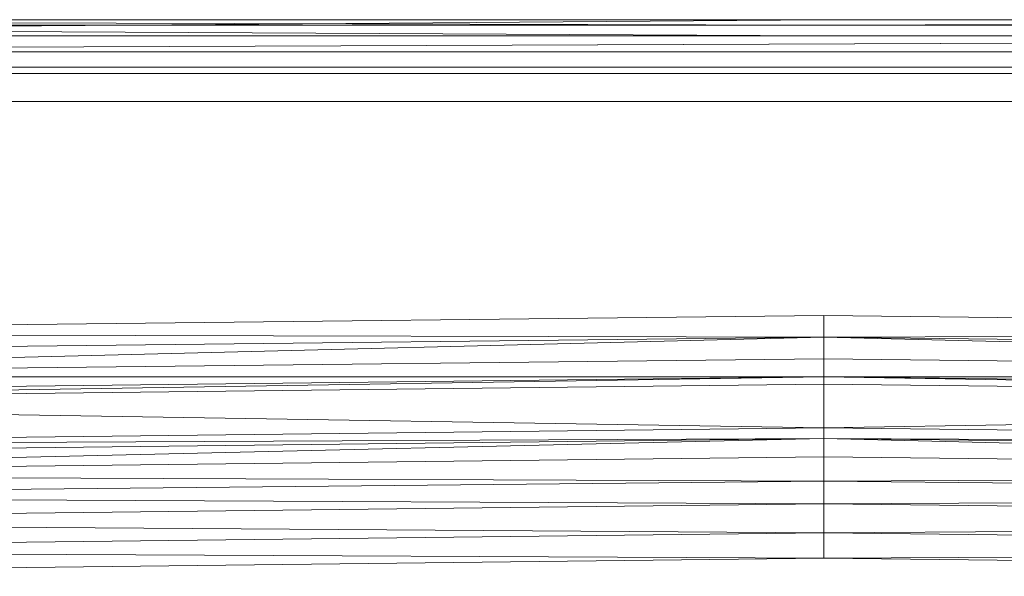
# Model space of a CAD drawing. Header units: metres. Extents: x 391.1 to 427.5, y 12.7 to 28.4.
# Tile 62 of 222: x 409.714 to 409.897, y 14.877 to 14.981. Entities that reach past the tile are written whole.
import ezdxf

# ---------------------------------------------------------------- set-up
doc = ezdxf.new("R2010")
doc.units = ezdxf.units.M
doc.layers.add('02_MOBILIARIO', color=7, linetype='Continuous', lineweight=18)
doc.layers.add('Mobiliario', color=7, linetype='Continuous', lineweight=18)

# ---------------------------------------------------------------- blocks, each defined once
blk = doc.blocks.new('Family - Plats de dutxa PS-1-153666-01_ENLLUMENAT_PS1')
at = {"layer": '02_MOBILIARIO', "color": 253, "true_color": 0xaaaaaa}
for p, q in [((0.81, 0.80026), (0.01, 0.80026)), ((0.81, 0.80026), (0.01, 0.80026)), ((0.02, 0.80026), (0.51, 0.80026)), ((0.02, 0.80026), (0.51, 0.80026)), ((0.41, 0.79926), (0.02, 0.80026)), ((0.41, 0.80026), (0.02, 0.80026)), ((0.41, 0.79926), (0.02, 0.80026)), ((0.41, 0.80026), (0.02, 0.79726)), ((0.02, 0.79726), (0.41, 0.80026)), ((0.02, 0.80026), (0.41, 0.80026)), ((0.02, 0.80026), (0.41, 0.79926)), ((0.02, 0.80026), (0.41, 0.79926)), ((0.41, 0.79926), (0.02, 0.79926)), ((0.41, 0.79726), (0.02, 0.79926)), ((0.41, 0.79726), (0.02, 0.79926)), ((0.41, 0.79926), (0.02, 0.79926)), ((0.8, 0.80026), (0.41, 0.79926)), ((0.41, 0.79926), (0.8, 0.80026)), ((0.41, 0.79926), (0.8, 0.80026)), ((0.41, 0.80026), (0.8, 0.80026)), ((0.41, 0.79926), (0.8, 0.80026)), ((0.8, 0.80026), (0.41, 0.80026)), ((0.8, 0.79926), (0.41, 0.79926)), ((0.41, 0.79926), (0.8, 0.79926)), ((0.51, 0.79726), (0.02, 0.79726)), ((0.02, 0.79726), (0.41, 0.79726)), ((0.02, 0.79726), (0.41, 0.79726)), ((0.41, 0.79726), (0.02, 0.79726)), ((0.8, 0.79726), (0.021, 0.79426)), ((0.021, 0.79426), (0.8, 0.79726)), ((0.41, 0.79726), (0.8, 0.79726)), ((0.8, 0.79726), (0.41, 0.79726)), ((0.8, 0.79726), (0.41, 0.79726)), ((0.021, 0.79426), (0.41, 0.79426)), ((0.41, 0.79426), (0.021, 0.79426)), ((0.799, 0.79426), (0.41, 0.79426)), ((0.799, 0.79426), (0.41, 0.79426)), ((0.022, 0.79026), (0.41, 0.79026)), ((0.41, 0.79026), (0.022, 0.79026)), ((0.038, 0.79146), (0.79, 0.79146)), ((0.798, 0.79026), (0.41, 0.79026)), ((0.798, 0.79026), (0.41, 0.79026)), ((0.79, 0.78506), (0.038, 0.78506)), ((0.41, 0.74526), (0.11556, 0.74189)), ((0.11556, 0.74189), (0.41, 0.74526)), ((0.70444, 0.74189), (0.41, 0.74526)), ((0.41, 0.74122), (0.41, 0.74526)), ((0.41, 0.74526), (0.70444, 0.74189)), ((0.41, 0.74526), (0.41, 0.74122)), ((0.41, 0.74122), (0.11556, 0.74189)), ((0.11556, 0.74189), (0.41, 0.74122)), ((0.41, 0.74122), (0.11556, 0.73785)), ((0.41, 0.74122), (0.11556, 0.7338)), ((0.41, 0.74122), (0.11556, 0.73785)), ((0.11556, 0.7338), (0.41, 0.74122)), ((0.70444, 0.74189), (0.41, 0.74122)), ((0.41, 0.74122), (0.70444, 0.74189)), ((0.41, 0.74122), (0.70444, 0.7338)), ((0.41, 0.74122), (0.41, 0.73717)), ((0.70444, 0.7338), (0.41, 0.74122)), ((0.41, 0.74122), (0.70444, 0.73785)), ((0.70444, 0.73785), (0.41, 0.74122)), ((0.41, 0.74122), (0.41, 0.73717)), ((0.11556, 0.7338), (0.41, 0.73717)), ((0.11556, 0.7338), (0.41, 0.73717)), ((0.41, 0.7338), (0.41, 0.73717)), ((0.41, 0.73717), (0.70444, 0.7338)), ((0.70444, 0.7338), (0.41, 0.73717)), ((0.41, 0.73717), (0.41, 0.7338)), ((0.41, 0.7338), (0.11556, 0.73043)), ((0.41, 0.7338), (0.11556, 0.7338)), ((0.11556, 0.7338), (0.41, 0.7338)), ((0.41, 0.7338), (0.11556, 0.72908)), ((0.41, 0.7338), (0.11556, 0.73043)), ((0.11556, 0.72908), (0.41, 0.7338)), ((0.41, 0.7338), (0.70444, 0.72908)), ((0.41, 0.7338), (0.41, 0.73245)), ((0.70444, 0.72908), (0.41, 0.7338)), ((0.41, 0.7338), (0.70444, 0.73043)), ((0.70444, 0.7338), (0.41, 0.7338)), ((0.70444, 0.73043), (0.41, 0.7338)), ((0.41, 0.7338), (0.70444, 0.7338)), ((0.41, 0.7338), (0.41, 0.73245)), ((0.11556, 0.72908), (0.41, 0.73245)), ((0.11556, 0.72908), (0.41, 0.73245)), ((0.41, 0.72436), (0.41, 0.73245)), ((0.41, 0.73245), (0.70444, 0.72908)), ((0.70444, 0.72908), (0.41, 0.73245)), ((0.41, 0.73245), (0.41, 0.72436)), ((0.41, 0.72436), (0.11556, 0.72908)), ((0.11556, 0.72908), (0.41, 0.72436)), ((0.70444, 0.72908), (0.41, 0.72436)), ((0.41, 0.72436), (0.70444, 0.72908)), ((0.41, 0.72436), (0.12297, 0.72099)), ((0.12297, 0.72099), (0.41, 0.72436)), ((0.41, 0.72234), (0.41, 0.72436)), ((0.41, 0.72436), (0.69702, 0.72099)), ((0.69702, 0.72099), (0.41, 0.72436)), ((0.41, 0.72436), (0.41, 0.72234)), ((0.41, 0.72234), (0.12297, 0.71897)), ((0.41, 0.72234), (0.12297, 0.72099)), ((0.12297, 0.72099), (0.41, 0.72234)), ((0.41, 0.72234), (0.12297, 0.7156)), ((0.41, 0.72234), (0.12297, 0.71897)), ((0.12297, 0.7156), (0.41, 0.72234)), ((0.41, 0.72234), (0.69702, 0.7156)), ((0.41, 0.72234), (0.41, 0.71897)), ((0.69702, 0.7156), (0.41, 0.72234)), ((0.41, 0.72234), (0.69702, 0.71897)), ((0.69702, 0.72099), (0.41, 0.72234)), ((0.69702, 0.71897), (0.41, 0.72234)), ((0.41, 0.72234), (0.69702, 0.72099)), ((0.41, 0.72234), (0.41, 0.71897)), ((0.12297, 0.7156), (0.41, 0.71897)), ((0.12297, 0.7156), (0.41, 0.71897)), ((0.41, 0.71444), (0.41, 0.71897)), ((0.41, 0.71897), (0.69702, 0.7156)), ((0.69702, 0.7156), (0.41, 0.71897)), ((0.41, 0.71897), (0.41, 0.71444)), ((0.41, 0.71444), (0.12297, 0.7156)), ((0.12297, 0.7156), (0.41, 0.71444)), ((0.69702, 0.7156), (0.41, 0.71444)), ((0.41, 0.71444), (0.69702, 0.7156)), ((0.41, 0.71444), (0.12297, 0.71155)), ((0.12297, 0.71155), (0.41, 0.71444)), ((0.41, 0.7102), (0.41, 0.71444)), ((0.41, 0.71444), (0.69702, 0.71155)), ((0.69702, 0.71155), (0.41, 0.71444)), ((0.41, 0.71444), (0.41, 0.7102)), ((0.41, 0.7102), (0.12297, 0.71155)), ((0.12297, 0.71155), (0.41, 0.7102)), ((0.69702, 0.71155), (0.41, 0.7102)), ((0.41, 0.7102), (0.69702, 0.71155)), ((0.41, 0.7102), (0.12297, 0.70683)), ((0.12297, 0.70683), (0.41, 0.7102)), ((0.41, 0.70481), (0.41, 0.7102)), ((0.41, 0.7102), (0.69702, 0.70683)), ((0.69702, 0.70683), (0.41, 0.7102)), ((0.41, 0.7102), (0.41, 0.70481)), ((0.41, 0.70481), (0.12297, 0.70683)), ((0.12297, 0.70683), (0.41, 0.70481)), ((0.69702, 0.70683), (0.41, 0.70481)), ((0.41, 0.70481), (0.69702, 0.70683)), ((0.41, 0.70481), (0.12297, 0.70144)), ((0.12297, 0.70144), (0.41, 0.70481)), ((0.41, 0.70009), (0.41, 0.70481)), ((0.41, 0.70481), (0.69702, 0.70144)), ((0.69702, 0.70144), (0.41, 0.70481)), ((0.41, 0.70481), (0.41, 0.70009)), ((0.41, 0.70009), (0.12297, 0.70144)), ((0.12297, 0.70144), (0.41, 0.70009)), ((0.12297, 0.69672), (0.41, 0.70009)), ((0.41, 0.70009), (0.12297, 0.69672)), ((0.69702, 0.70144), (0.41, 0.70009)), ((0.41, 0.70009), (0.69702, 0.70144)), ((0.69702, 0.69672), (0.41, 0.70009)), ((0.69702, 0.69672), (0.41, 0.70009))]:
    blk.add_line(p, q, dxfattribs=at)
at = {"layer": 'Mobiliario', "color": 253, "true_color": 0xaaaaaa}
for p, q in [((0.79, 0.79146), (0.038, 0.79146)), ((0.038, 0.78506), (0.79, 0.78506))]:
    blk.add_line(p, q, dxfattribs=at)
blk = doc.blocks.new('LONDR55-XX_ZZ-ARQ-CAA-M3D-Londres55_ifc-1-01_ENLLUMENAT_PS1')
at = {"layer": '02_MOBILIARIO', "color": 253, "lineweight": 18, "true_color": 0xaaaaaa}
blk.add_blockref('Family - Plats de dutxa PS-1-153666-01_ENLLUMENAT_PS1', (409.45344, 14.18035), dxfattribs=at)

msp = doc.modelspace()

# ---------------------------------------------------------------- block references
at = {"lineweight": 5}
msp.add_blockref('LONDR55-XX_ZZ-ARQ-CAA-M3D-Londres55_ifc-1-01_ENLLUMENAT_PS1', (0, 0), dxfattribs=at)

doc.saveas('drawing.dxf')
